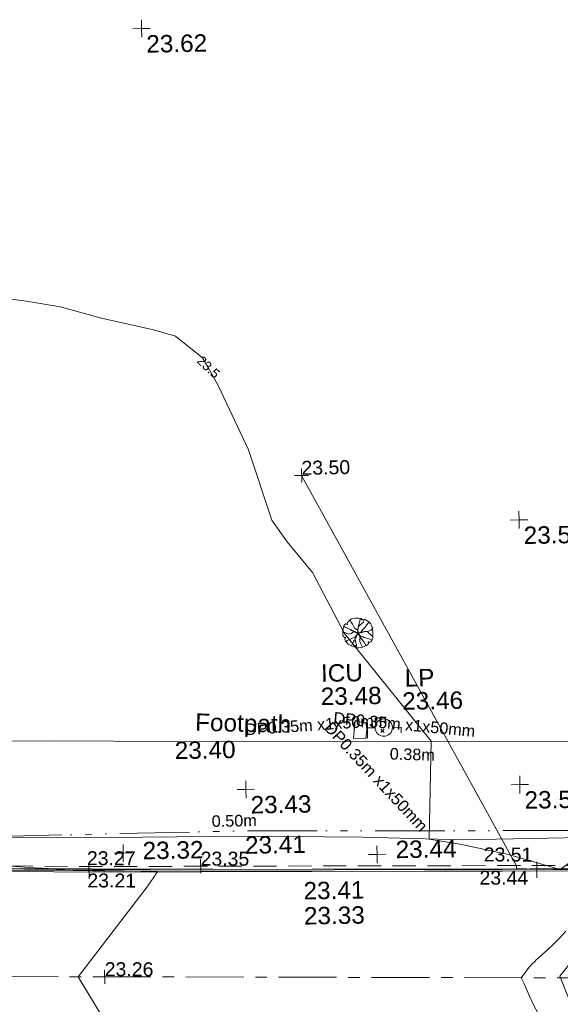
# Model space of a CAD drawing. Header units: millimetres. Extents: x -290717 to 520720, y -88450 to 287762.
# Tile 47 of 256: x -147862 to -136219, y -34533 to -13312. Entities that reach past the tile are written whole.
import ezdxf

# ---------------------------------------------------------------- set-up
doc = ezdxf.new("R2010")
doc.units = ezdxf.units.MM
for name, pattern in [('IMPORT-CENTER _6_', [2000, 1250, -250, 250, -250]), ('IMPORT-DASHED _2_', [750, 500, -250]), ('IMPORT-UG_EIR_QLB2 _2_', [2750, 1500, -300, 0, -300, 150, -300, 0, -200]), ('IMPORT-UG_ELEC_LV_QLB2 _2_', [2700, 1500, -300, 0, -250, 150, -300, 0, -200]), ('IMPORT-UG_ELEC_STREET LIGHTING_QLB2 _2_', [2700, 1500, -300, 0, -250, 150, -300, 0, -200])]:
    doc.linetypes.add(name, pattern=pattern)
for name, color, linetype, lineweight, true_color in [('00_TOPO_FOOTPATH', 7, 'Continuous', 9, 0xa50000), ('00_TOPO_FURN_LAMP_POST', 7, 'Continuous', 9, 0x666666), ('00_TOPO_KERB_BOTTOM', 1, 'Continuous', 9, 0xff0000), ('00_TOPO_KERB_TOP', 7, 'Continuous', 9, 0xa500a5), ('00_TOPO_LEVEL_SPOT', 7, 'Continuous', 9, 0x666666), ('00_TOPO_SERV_IC', 5, 'Continuous', 9, 0x0000ff), ('01_DTM_CONTOUR_MNR', 7, 'Continuous', 9, 0xa5a552), ('01_DTM_CONTOUR_MNR_LABELS', 7, 'Continuous', 9, 0xa5a552), ('12333-PUM-2D-U-0001-C01 - Rev2_REVIT IMPORT_dwg', 7, 'Continuous', 9, 0x767676), ('CONTOURS_MINOR', 7, 'Continuous', 9, 0x00a5a5), ('KERB_BOTTOM', 7, 'Continuous', 9, 0x0000a5), ('KERB_BOTTOM_LVL', 7, 'Continuous', 9, 0x0000a5), ('KERB_TOP', 2, 'Continuous', 9, 0xffff00), ('KERB_TOP_LVL', 2, 'Continuous', 9, 0xffff00), ('PUM-EIRCOMM-NOTES', 6, 'Continuous', 9, 0xff00ff), ('PUM-EIRCOMM-QLB2', 6, 'IMPORT-UG_EIR_QLB2 _2_', 9, 0xff00ff), ('PUM-ELECTRIC-LV-QLB2', 1, 'IMPORT-UG_ELEC_LV_QLB2 _2_', 9, 0xff0000), ('PUM-ELECTRIC-MH', 1, 'Continuous', 9, 0xff0000), ('ROAD_CROWNLINE', 7, 'IMPORT-CENTER _6_', 9, 0xa500a5), ('ROAD_CROWNLINE_LVL', 7, 'Continuous', 9, 0xa500a5), ('SAPLING', 120, 'Continuous', 9, 0x00ffbf), ('SPOT_HEIGHTS_LVL', 7, 'Continuous', 9, 0x00a500)]:
    doc.layers.add(name, color=color, linetype=linetype, lineweight=lineweight, true_color=true_color)
for name, color, linetype, lineweight in [('CHANGE_OF_SURFACE', 7, 'IMPORT-DASHED _2_', 9), ('CHANGE_OF_SURFACE_LVL', 7, 'Continuous', 9), ('GEN-TEXT', 7, 'Continuous', 9)]:
    doc.layers.add(name, color=color, linetype=linetype, lineweight=lineweight)
doc.styles.add('Arial_1', font='arial.ttf', dxfattribs={"height": 250})
doc.styles.add('Arial_3', font='arial.ttf', dxfattribs={"height": 300})
doc.styles.add('Swis721 Lt BT_1', font='swissl.ttf', dxfattribs={"height": 200})
doc.styles.add('Swis721 Lt BT_2', font='swissl.ttf', dxfattribs={"height": 375})

# ---------------------------------------------------------------- blocks, each defined once
blk = doc.blocks.new('12333-PUM-2D-U-0001-C01 - Rev2_REVIT IMPORT_dwg_MSL_Lamp_Post_SYM-2077199-Site Location Plan Existing')
at = {"layer": '00_TOPO_FURN_LAMP_POST', "color": 254, "true_color": 0xcccccc, "flags": 128}
for points in [[(-500, 0), (-1000, 0), (-1000, 317)], [(500, 0), (1000, 0), (1000, -317)]]:
    blk.add_lwpolyline(points, dxfattribs=at)
at = {"layer": '00_TOPO_FURN_LAMP_POST', "color": 254, "true_color": 0xcccccc}
blk.add_circle((0, 0), 500, dxfattribs=at)
blk = doc.blocks.new('12333-PUM-2D-U-0001-C01 - Rev2_REVIT IMPORT_dwg_MM-2077200-Site Location Plan Existing')
at = {"layer": '00_TOPO_LEVEL_SPOT', "color": 254, "true_color": 0xcccccc, "flags": 128}
for points in [[(0, -500), (0, 0), (-500, 0)], [(500, 0), (0, 0), (0, 500)]]:
    blk.add_lwpolyline(points, dxfattribs=at)
blk = doc.blocks.new('12333-PUM-2D-U-0001-C01 - Rev2_REVIT IMPORT_dwg_MGS62954_T2_Galway_ITM_3d_Rev1-2077680-Site Location Plan Existing')
at = {"layer": '00_TOPO_FOOTPATH', "color": 254, "true_color": 0xcccccc, "flags": 128}
for points in [[(533746617, 725529221), (533749203, 725529221), (533751861, 725529179), (533754330, 725529139), (533756952, 725529080), (533760368, 725529010), (533762480, 725528986), (533765716, 725528935), (533768640, 725528936), (533770807, 725529016), (533772637, 725529152), (533773375, 725529322), (533774478, 725529630), (533776105, 725530347), (533777655, 725531103), (533779184, 725532024), (533780764, 725532940)], [(533746569, 725527200), (533749159, 725527135), (533751049, 725527113), (533753779, 725527057), (533756229, 725527032), (533758429, 725527010), (533760976, 725526949), (533763110, 725526849), (533766050, 725526856), (533768403, 725526827), (533769398, 725526840), (533771378, 725526941), (533773155, 725527102), (533774873, 725527511), (533776579, 725528187), (533778255, 725529090), (533779879, 725530137), (533780722, 725530653)]]:
    blk.add_lwpolyline(points, dxfattribs=at)
at = {"layer": '00_TOPO_KERB_BOTTOM', "color": 254, "true_color": 0xcccccc, "flags": 128}
blk.add_lwpolyline([(533746656, 725526506), (533751353, 725526407), (533755126, 725526327), (533760337, 725526223), (533762731, 725526176), (533765209, 725526147), (533766987, 725526109), (533767325, 725526102), (533767341, 725526718), (533768223, 725526706), (533768222, 725526092), (533771268, 725526030), (533772676, 725526002), (533774713, 725525962), (533775738, 725525934), (533777940, 725525891), (533779850, 725525850), (533780733, 725525837), (533780758, 725527835), (533780749, 725529698), (533780760, 725530653)], dxfattribs=at)
at = {"layer": '00_TOPO_KERB_TOP', "color": 254, "true_color": 0xcccccc, "flags": 128}
blk.add_lwpolyline([(533746657, 725526544), (533749662, 725526480), (533751371, 725526444), (533755127, 725526364), (533760338, 725526261), (533762732, 725526214), (533765209, 725526184), (533766988, 725526147), (533767288, 725526140), (533767304, 725526757), (533768261, 725526743), (533768260, 725526129), (533771269, 725526068), (533772677, 725526040), (533774714, 725526000), (533775739, 725525971), (533777941, 725525929), (533779851, 725525887), (533780695, 725525876), (533780720, 725527835), (533780711, 725529698), (533780722, 725530653)], dxfattribs=at)
at = {"layer": '00_TOPO_SERV_IC', "color": 254, "true_color": 0xcccccc}
for p, q in [((533760807, 725529080), (533760845, 725529461)), ((533761112, 725529385), (533760845, 725529461)), ((533761074, 725529080), (533761112, 725529385)), ((533760807, 725529080), (533761074, 725529080))]:
    blk.add_line(p, q, dxfattribs=at)
at = {"layer": '01_DTM_CONTOUR_MNR', "color": 254, "true_color": 0xcccccc, "flags": 128}
blk.add_lwpolyline([(533765915, 725521899), (533765160, 725523880), (533766990, 725526110), (533765396, 725526308), (533765210, 725526176), (533764098, 725526521), (533763057, 725526757), (533762400, 725526880), (533762480, 725528990), (533760650, 725531340), (533759983, 725532673), (533759452, 725533340), (533759126, 725533816), (533758650, 725535340), (533758031, 725536721), (533757813, 725537129), (533757701, 725537340), (533757123, 725537813), (533756650, 725537960), (533755538, 725538228), (533754650, 725538490), (533753931, 725538621), (533752650, 725538812)], dxfattribs=at)
at = {"xscale": 0.375, "yscale": 0.375, "zscale": 0.375}
for name, p in [('12333-PUM-2D-U-0001-C01 - Rev2_REVIT IMPORT_dwg_MM-2077200-Site Location Plan Existing', (533756510, 725544456)), ('12333-PUM-2D-U-0001-C01 - Rev2_REVIT IMPORT_dwg_MM-2077200-Site Location Plan Existing', (533764452, 725533726)), ('12333-PUM-2D-U-0001-C01 - Rev2_REVIT IMPORT_dwg_MSL_Lamp_Post_SYM-2077199-Site Location Plan Existing', (533761462, 725529301)), ('12333-PUM-2D-U-0001-C01 - Rev2_REVIT IMPORT_dwg_MM-2077200-Site Location Plan Existing', (533758470, 725528020)), ('12333-PUM-2D-U-0001-C01 - Rev2_REVIT IMPORT_dwg_MM-2077200-Site Location Plan Existing', (533764370, 725528020)), ('12333-PUM-2D-U-0001-C01 - Rev2_REVIT IMPORT_dwg_MM-2077200-Site Location Plan Existing', (533755803, 725526695)), ('12333-PUM-2D-U-0001-C01 - Rev2_REVIT IMPORT_dwg_MM-2077200-Site Location Plan Existing', (533761271, 725526569))]:
    blk.add_blockref(name, p, dxfattribs=at)
at = {"layer": '00_TOPO_FOOTPATH', "color": 251, "true_color": 0x666666, "insert": (533757410, 725529678), "char_height": 375, "width": 2436.18, "attachment_point": 1, "rotation": 357.7586, "line_spacing_factor": 1.005062, "style": 'Swis721 Lt BT_2'}
blk.add_mtext('Footpath', dxfattribs=at)
at = {"layer": '00_TOPO_FOOTPATH', "color": 251, "true_color": 0x666666, "char_height": 375, "width": 1495.9, "attachment_point": 1, "line_spacing_factor": 1.005062, "style": 'Swis721 Lt BT_2'}
for s, insert in [('23.40', (533756952, 725529075)), ('23.41', (533758429, 725527006))]:
    blk.add_mtext(s, dxfattribs=dict(at, insert=insert))
at = {"layer": '00_TOPO_FURN_LAMP_POST', "char_height": 375, "attachment_point": 1, "line_spacing_factor": 1.005062, "style": 'Swis721 Lt BT_2'}
for s, insert, width in [('LP', (533761930, 725530550), 707.59), ('23.46', (533761868, 725530052), 1495.9)]:
    blk.add_mtext(s, dxfattribs=dict(at, insert=insert, width=width))
at = {"layer": '00_TOPO_KERB_BOTTOM', "color": 251, "true_color": 0x666666, "insert": (533759672, 725525460), "char_height": 375, "width": 1495.9, "attachment_point": 1, "line_spacing_factor": 1.005062, "style": 'Swis721 Lt BT_2'}
blk.add_mtext('23.33', dxfattribs=at)
at = {"layer": '00_TOPO_KERB_TOP', "color": 251, "true_color": 0x666666, "insert": (533759672, 725526001), "char_height": 375, "width": 1495.9, "attachment_point": 1, "line_spacing_factor": 1.005062, "style": 'Swis721 Lt BT_2'}
blk.add_mtext('23.41', dxfattribs=at)
at = {"layer": '00_TOPO_LEVEL_SPOT', "char_height": 375, "width": 1495.9, "attachment_point": 1, "line_spacing_factor": 1.005062, "style": 'Swis721 Lt BT_2'}
for s, insert in [('23.62', (533756605, 725544309)), ('23.57', (533764547, 725533579)), ('23.43', (533758565, 725527873)), ('23.56', (533764465, 725527873)), ('23.32', (533756222, 725526927)), ('23.44', (533761671, 725526856))]:
    blk.add_mtext(s, dxfattribs=dict(at, insert=insert))
at = {"layer": '00_TOPO_SERV_IC', "color": 251, "true_color": 0x666666, "char_height": 375, "attachment_point": 1, "line_spacing_factor": 1.005062, "style": 'Swis721 Lt BT_2'}
for s, insert, width in [('ICU', (533760130, 725530684), 1021.01), ('23.48', (533760116, 725530184), 1495.9)]:
    blk.add_mtext(s, dxfattribs=dict(at, insert=insert, width=width))
at = {"layer": '01_DTM_CONTOUR_MNR_LABELS', "color": 251, "true_color": 0x666666, "insert": (533757893, 725537206), "char_height": 200, "width": 620.51, "attachment_point": 2, "rotation": 315.6854, "line_spacing_factor": 1.005062, "style": 'Swis721 Lt BT_1'}
blk.add_mtext('23.5', dxfattribs=at)
blk = doc.blocks.new('12333-PUM-2D-U-0001-C01 - Rev2_REVIT IMPORT_dwg_SAPLING-2077789-Site Location Plan Existing')
at = {"layer": 'SAPLING', "color": 254, "true_color": 0xeaeaea, "flags": 128}
blk.add_lwpolyline([(-224, 233), (-205, 245), (-187, 266), (-161, 288), (-141, 304), (-126, 305), (-98, 315), (-57, 319), (-20, 318), (6, 319), (42, 315), (83, 313), (82, 297), (82, 276), (101, 288), (116, 295), (174, 283), (242, 230), (278, 193), (290, 174), (304, 144), (310, 119), (318, 96), (308, 85), (285, 71), (314, 66), (319, 51), (320, 34), (321, -19), (321, -44), (322, -58), (318, -87), (317, -88), (315, -116), (305, -145), (293, -164), (270, -199), (257, -205), (243, -206), (226, -198), (219, -196), (224, -237), (178, -270), (130, -296), (93, -307), (71, -313), (19, -319), (-18, -318), (-32, -316), (-49, -307), (-60, -296), (-61, -287), (-54, -269), (-62, -259), (-66, -259), (-71, -273), (-84, -295), (-95, -300), (-161, -268), (-214, -235), (-227, -214), (-256, -185), (-273, -169), (-281, -158), (-286, -141), (-285, -125), (-277, -110), (-266, -95), (-296, -94), (-309, -68), (-317, -55), (-325, -36), (-325, 12), (-322, 19), (-323, 24), (-325, 45), (-320, 73), (-315, 104), (-309, 132), (-295, 172), (-280, 191), (-269, 200), (-267, 201), (-257, 200), (-232, 187), (-228, 185), (-224, 190), (-226, 205)], close=True, dxfattribs=at)
for points in [[(-166, 284), (-141, 239), (-116, 194), (-94, 150), (-73, 104), (-34, 76), (-8, 68), (0, 54), (-1, 32), (-6, 5), (-10, -21), (-26, -46), (-46, -79), (-64, -125), (-67, -149), (-53, -170), (-50, -208), (-39, -250), (-40, -281), (-47, -299), (-49, -307)], [(-141, -278), (-119, -231), (-99, -191), (-77, -151), (-54, -108), (-30, -56), (-16, -32), (-3, -10), (-5, 32), (-2, 70), (4, 113), (16, 154), (31, 203), (43, 259), (53, 291), (57, 315)], [(141, 291), (122, 230), (88, 200), (45, 165), (9, 128), (6, 108), (1, 69), (4, 19), (9, -1), (27, -1), (63, 17), (86, 42), (110, 77), (150, 118), (180, 152), (219, 199), (245, 226)], [(-324, 31), (-309, 22), (-261, 7), (-206, -19), (-150, -8), (-102, 21), (-73, 29), (-35, 8), (-17, 5), (13, 1), (37, 5), (73, 23)], [(93, -307), (57, -237), (34, -187), (35, -146), (43, -115), (41, -75), (33, -48), (18, -30), (-6, -6), (-29, 5), (-61, 27), (-94, 41), (-128, 58), (-164, 77), (-228, 106), (-260, 124), (-302, 152)], [(-141, 64), (-110, 49), (-101, 44), (-87, 37), (-62, 29), (-46, 19), (-36, 10), (-22, 6), (-1, 4), (-3, -1), (-3, -9), (-19, 1), (-29, 5), (-44, 14), (-64, 26), (-74, 31), (-78, 29), (-97, 23), (-116, 15), (-124, 6), (-137, 0), (-152, -9), (-156, -9)], [(-145, 67), (-125, 56), (-92, 40), (-55, 25), (-29, 8)], [(-75, 109), (-57, 95), (-38, 82), (-16, 72), (-3, 63), (-1, 43), (-2, 29), (1, 17), (-3, 3), (3, -8), (14, -23), (23, -42), (33, -54), (45, -78), (54, -95), (67, -114), (89, -147)], [(-65, -125), (-58, -111), (-50, -101), (-44, -90), (-36, -73), (-29, -56), (-17, -38), (-6, -22), (-2, -12), (1, 0)], [(9, 131), (5, 117), (8, 105), (3, 84), (1, 71), (-1, 54), (-3, 38), (5, 26), (5, 14), (6, 6), (8, 1)], [(311, 66), (223, 37), (175, 28), (119, 21), (87, 15), (30, 6), (0, 0), (11, -30), (36, -58), (58, -71), (94, -79), (133, -97), (167, -110), (201, -119), (232, -127), (261, -136), (302, -150)], [(32, -147), (40, -130), (43, -115), (40, -101), (43, -82), (38, -68), (27, -46), (12, -30), (8, -17), (0, -8), (1, 1), (0, 12), (1, 24)], [(5, -3), (28, 1), (56, 6), (80, 12), (108, 23), (130, 23)], [(6, -1), (29, 1), (45, 5), (52, 8), (63, 11), (84, 13), (106, 18), (129, 23), (147, 27), (164, 26), (189, 31), (196, 32)], [(319, -80), (278, -48), (237, -5), (206, 27), (200, 32)], [(-259, -182), (-236, -158), (-200, -145), (-150, -124), (-53, -79), (-25, -43), (-3, -16)], [(-82, -91), (-63, -85), (-52, -80), (-43, -67), (-34, -57), (-26, -45), (-15, -30), (-8, -23), (-8, -11), (-6, -3)], [(-81, -91), (-66, -84), (-55, -82), (-47, -73), (-34, -56), (-18, -29), (-4, -16)], [(-64, -121), (-51, -97), (-40, -75), (-29, -49), (-16, -29), (-4, -16)], [(104, -84), (86, -77), (66, -73), (50, -66), (36, -58), (29, -45), (23, -36), (18, -27), (11, -15), (1, -5)], [(169, -277), (133, -215), (93, -154), (54, -99), (30, -51), (5, -18)], [(87, -77), (69, -73), (50, -69), (36, -55)], [(84, -143), (70, -119), (59, -104), (44, -80), (38, -69)]]:
    blk.add_lwpolyline(points, dxfattribs=at)
blk = doc.blocks.new('12333-PUM-2D-U-0001-C01 - Rev2_REVIT IMPORT_dwg_SPOT-2077769-Site Location Plan Existing')
at = {"layer": 'CHANGE_OF_SURFACE_LVL', "color": 253, "true_color": 0xaaaaaa}
for p, q in [((-500, 0), (500, 0)), ((0, 500), (0, -500))]:
    blk.add_line(p, q, dxfattribs=at)
blk = doc.blocks.new('12333-PUM-2D-U-0001-C01 - Rev2_REVIT IMPORT_dwg_SPOT-2077770-Site Location Plan Existing')
at = {"layer": 'KERB_BOTTOM_LVL', "color": 9, "true_color": 0xaaaae1}
for p, q in [((-500, 0), (500, 0)), ((0, 500), (0, -500))]:
    blk.add_line(p, q, dxfattribs=at)
blk = doc.blocks.new('12333-PUM-2D-U-0001-C01 - Rev2_REVIT IMPORT_dwg_SPOT-2077810-Site Location Plan Existing')
at = {"layer": 'KERB_TOP_LVL', "color": 51, "true_color": 0xffffaa}
for p, q in [((-500, 0), (500, 0)), ((0, 500), (0, -500))]:
    blk.add_line(p, q, dxfattribs=at)
blk = doc.blocks.new('12333-PUM-2D-U-0001-C01 - Rev2_REVIT IMPORT_dwg_SPOT-2077774-Site Location Plan Existing')
at = {"layer": 'ROAD_CROWNLINE_LVL', "color": 254, "true_color": 0xe1aae1}
for p, q in [((-500, 0), (500, 0)), ((0, 500), (0, -500))]:
    blk.add_line(p, q, dxfattribs=at)
blk = doc.blocks.new('12333-PUM-2D-U-0001-C01 - Rev2_REVIT IMPORT_dwg_SPOT-2077775-Site Location Plan Existing')
at = {"layer": 'SPOT_HEIGHTS_LVL', "color": 9, "true_color": 0xaae1aa}
for p, q in [((-500, 0), (500, 0)), ((0, 500), (0, -500))]:
    blk.add_line(p, q, dxfattribs=at)
blk = doc.blocks.new('12333-PUM-2D-U-0001-C01 - Rev2_REVIT IMPORT_dwg-1620468-Site Location Plan Existing')
at = {"layer": 'CHANGE_OF_SURFACE', "color": 253, "true_color": 0xaaaaaa, "flags": 128}
blk.add_lwpolyline([(77779, -88785), (78696, -88814), (82119, -88805), (87486, -88934), (92129, -89008), (95544, -89065), (101722, -89132), (109467, -89317), (113980, -89438), (118789, -89508), (123625, -89584), (126283, -89632), (126312, -89633), (127091, -89648), (127120, -89648), (128578, -89674), (133109, -89762), (134670, -89797), (137536, -89862), (139539, -89919), (139554, -88752), (139582, -86473), (139630, -82004), (139685, -78902)], dxfattribs=at)
at = {"layer": 'CONTOURS_MINOR', "color": 254, "true_color": 0xaae1e1, "flags": 128}
for points in [[(114910, -93883), (113708, -91811), (115152, -89991), (115205, -89922), (115257, -89853), (115308, -89783), (115359, -89713), (115458, -89571), (114738, -89545), (114644, -89541), (114551, -89538), (114457, -89535), (114363, -89533), (114225, -89529), (114201, -89528), (114176, -89527), (114151, -89526), (114126, -89525), (113978, -89519), (113278, -89481), (113159, -89471), (113099, -89466), (113040, -89461), (112981, -89456), (112921, -89451), (112178, -89391)], [(123618, -92819), (123481, -92541), (123458, -92493), (123436, -92444), (123416, -92394), (123396, -92344), (123377, -92294), (123357, -92245), (123336, -92195), (123314, -92146), (123248, -92001), (123379, -91825), (123394, -91807), (123408, -91789), (123424, -91772), (123440, -91755), (123505, -91689), (123521, -91673), (123538, -91657), (123555, -91641), (123572, -91625), (123821, -91406), (123960, -91278), (124096, -91147), (124228, -91012)], [(124300, -89686), (123628, -89660), (123401, -89651), (123379, -89650), (123358, -89649), (123337, -89648), (123316, -89647), (123188, -89641), (123188, -89580), (118708, -81091)]]:
    blk.add_lwpolyline(points, dxfattribs=at)
at = {"layer": 'GEN-TEXT', "color": 253, "true_color": 0xaaaaaa}
for p, q in [((120318, -86660), (120389, -86589)), ((120389, -86660), (120318, -86589))]:
    blk.add_line(p, q, dxfattribs=at)
at = {"layer": 'KERB_BOTTOM', "color": 9, "true_color": 0xaaaae1, "flags": 128}
blk.add_lwpolyline([(77673, -88899), (78694, -88931), (82118, -88922), (87484, -89051), (92128, -89125), (95542, -89182), (101720, -89249), (109464, -89434), (113978, -89555), (118787, -89625), (123623, -89701), (128576, -89791), (133107, -89879), (134667, -89914), (137533, -89979), (139655, -90039), (139699, -86474), (139747, -82006), (139802, -78904)], dxfattribs=at)
at = {"layer": 'KERB_TOP', "color": 51, "true_color": 0xffffaa, "flags": 128}
blk.add_lwpolyline([(92128, -89075), (95543, -89133), (101721, -89199), (106973, -89325), (109466, -89385), (112578, -89468), (113979, -89506), (114322, -89511), (115314, -89525), (118788, -89575), (123624, -89652), (126112, -89697), (126354, -89701), (128577, -89741), (133108, -89829), (134668, -89865), (137534, -89930), (139606, -89989), (139661, -88600), (139673, -86482), (139698, -82005), (139753, -78903)], dxfattribs=at)
at = {"layer": 'PUM-EIRCOMM-QLB2', "color": 211, "true_color": 0xffaaff, "flags": 128}
blk.add_lwpolyline([(201398, -90242), (194300, -89978), (176492, -89664), (164630, -89559), (152400, -89441), (137995, -89062), (117127, -88726), (106155, -88784), (103180, -93333), (102151, -96110), (100560, -98494), (99441, -100108), (97793, -102068)], dxfattribs=at)
at = {"layer": 'PUM-ELECTRIC-MH', "color": 21, "true_color": 0xffaaaa}
for p, q in [((120030, -86487), (120027, -86773)), ((120027, -86773), (119995, -86770))]:
    blk.add_line(p, q, dxfattribs=at)
at = {"layer": 'PUM-ELECTRIC-MH', "color": 21, "true_color": 0xffaaaa, "flags": 128}
for points in [[(119746, -86590), (119747, -86423), (119762, -86425)], [(119925, -86439), (120030, -86448), (120030, -86469)]]:
    blk.add_lwpolyline(points, dxfattribs=at)
at = {"layer": 'ROAD_CROWNLINE', "color": 254, "true_color": 0xe1aae1, "flags": 128}
blk.add_lwpolyline([(249006, -92725), (244453, -94206), (233556, -94383), (213354, -93698), (191428, -93433), (168463, -92924), (161119, -92830), (147820, -92659), (134837, -92304), (124391, -92018), (104167, -91620), (79168, -91355), (65619, -91289), (52756, -91112), (39914, -90847), (23027, -90603), (4970, -90095), (-7099, -89786), (-12602, -89763), (-16470, -88901), (-19410, -87266), (-21200, -85365), (-23477, -80326), (-23612, -77631)], dxfattribs=at)
for name, p in [('12333-PUM-2D-U-0001-C01 - Rev2_REVIT IMPORT_dwg_MGS62954_T2_Galway_ITM_3d_Rev1-2077680-Site Location Plan Existing', (-533641080, -725615854)), ('12333-PUM-2D-U-0001-C01 - Rev2_REVIT IMPORT_dwg_SAPLING-2077789-Site Location Plan Existing', (119862, -84505))]:
    blk.add_blockref(name, p)
at = {"xscale": 0.3, "yscale": 0.3, "zscale": 0.3}
for name, p in [('12333-PUM-2D-U-0001-C01 - Rev2_REVIT IMPORT_dwg_SPOT-2077775-Site Location Plan Existing', (118707, -81091)), ('12333-PUM-2D-U-0001-C01 - Rev2_REVIT IMPORT_dwg_SPOT-2077769-Site Location Plan Existing', (116385, -89473)), ('12333-PUM-2D-U-0001-C01 - Rev2_REVIT IMPORT_dwg_SPOT-2077770-Site Location Plan Existing', (113978, -89555)), ('12333-PUM-2D-U-0001-C01 - Rev2_REVIT IMPORT_dwg_SPOT-2077810-Site Location Plan Existing', (113979, -89506)), ('12333-PUM-2D-U-0001-C01 - Rev2_REVIT IMPORT_dwg_SPOT-2077770-Site Location Plan Existing', (123623, -89701)), ('12333-PUM-2D-U-0001-C01 - Rev2_REVIT IMPORT_dwg_SPOT-2077810-Site Location Plan Existing', (123624, -89652)), ('12333-PUM-2D-U-0001-C01 - Rev2_REVIT IMPORT_dwg_SPOT-2077774-Site Location Plan Existing', (114279, -91819))]:
    blk.add_blockref(name, p, dxfattribs=at)
at = {"layer": 'CHANGE_OF_SURFACE_LVL', "insert": (116391, -89158), "char_height": 300, "width": 1256.11, "attachment_point": 1, "rotation": 358.873, "line_spacing_factor": 0.941778, "style": 'Arial_3'}
blk.add_mtext('23.35', dxfattribs=at)
at = {"layer": 'KERB_BOTTOM_LVL', "char_height": 300, "width": 1256.11, "attachment_point": 1, "rotation": 358.873, "line_spacing_factor": 0.941778, "style": 'Arial_3'}
for s, insert in [('23.21', (113945, -89586)), ('23.44', (122389, -89673))]:
    blk.add_mtext(s, dxfattribs=dict(at, insert=insert))
at = {"layer": 'KERB_TOP_LVL', "char_height": 300, "width": 1256.11, "attachment_point": 1, "rotation": 358.873, "line_spacing_factor": 0.941778, "style": 'Arial_3'}
for s, insert in [('23.27', (113943, -89106)), ('23.51', (122489, -89175))]:
    blk.add_mtext(s, dxfattribs=dict(at, insert=insert))
at = {"layer": 'PUM-EIRCOMM-NOTES', "insert": (117126, -88379), "char_height": 250, "width": 1160.03, "attachment_point": 2, "rotation": 0.3029, "line_spacing_factor": 0.941778, "style": 'Arial_1'}
blk.add_mtext('0.50m', dxfattribs=at)
at = {"layer": 'PUM-ELECTRIC-LV-QLB2', "char_height": 250, "attachment_point": 2, "line_spacing_factor": 0.941778, "style": 'Arial_1'}
for s, insert, width, rotation in [('DP0.35m x1x50mm', (118921, -86341), 3660.66, 2.8945), ('DP0.35m x1x50mm', (120840, -86369), 3660.66, 353.564), ('DP0.35m x1x50mm', (120292, -87525), 3660.66, 311.8904), ('0.38m', (120992, -87016), 1160.03, 357.3769)]:
    blk.add_mtext(s, dxfattribs=dict(at, insert=insert, width=width, rotation=rotation))
at = {"layer": 'ROAD_CROWNLINE_LVL', "insert": (114285, -91504), "char_height": 300, "width": 1256.11, "attachment_point": 1, "rotation": 358.873, "line_spacing_factor": 0.941778, "style": 'Arial_3'}
blk.add_mtext('23.26', dxfattribs=at)
at = {"layer": 'SPOT_HEIGHTS_LVL', "insert": (118707, -80776), "char_height": 300, "width": 1256.11, "attachment_point": 1, "line_spacing_factor": 0.941778, "style": 'Arial_3'}
blk.add_mtext('23.50', dxfattribs=at)

msp = doc.modelspace()

# ---------------------------------------------------------------- block references
at = {"layer": '12333-PUM-2D-U-0001-C01 - Rev2_REVIT IMPORT_dwg', "color": 254, "linetype": 'IMPORT-UG_ELEC_STREET LIGHTING_QLB2 _2_', "true_color": 0xffd4d4, "rotation": 0.9999999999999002}
msp.add_blockref('12333-PUM-2D-U-0001-C01 - Rev2_REVIT IMPORT_dwg-1620468-Site Location Plan Existing', (-261895, 55870), dxfattribs=at)

doc.saveas('drawing.dxf')
